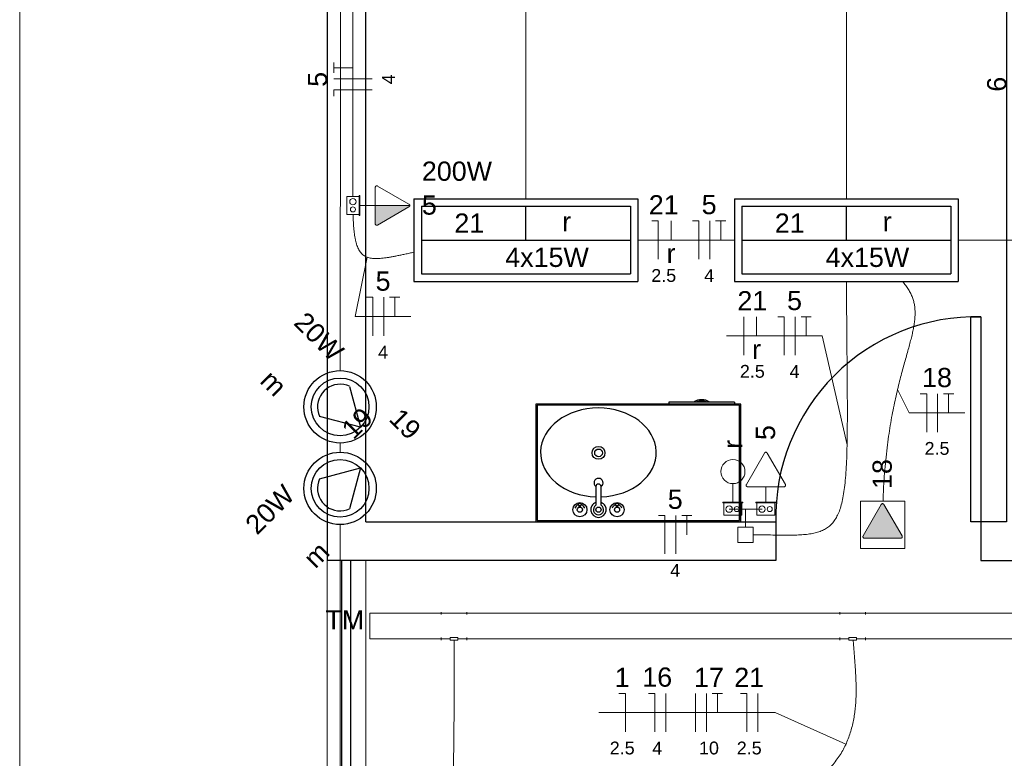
# Model space of a CAD drawing. Header units: millimetres. Extents: x -8 to 220, y -114 to 51.
# Tile 28 of 82: x 26.56 to 30.4, y 28.62 to 31.51. Entities that reach past the tile are written whole.
import ezdxf

# ---------------------------------------------------------------- set-up
doc = ezdxf.new("R2010")
doc.units = ezdxf.units.MM
doc.header["$MEASUREMENT"] = 0
for name, color, linetype, lineweight in [('0.1', 1, 'Continuous', 9), ('02', 2, 'Continuous', 20), ('Conexões - condutos Retangulares', 8, 'Continuous', 5), ('EL-Condutos', 4, 'Continuous', 5), ('EL-Conexões', 9, 'Continuous', 5), ('EL-Fios (Fase 1)', 7, 'Continuous', 5), ('EL-Fios (Fase 2)', 7, 'Continuous', 5), ('EL-Fios (Fase 3)', 7, 'Continuous', 5), ('EL-Fios (Neutro)', 7, 'Continuous', 5), ('EL-Fios (Retorno)', 7, 'Continuous', 5), ('EL-Fios (Terra)', 7, 'Continuous', 5), ('EL-Interruptor', 5, 'Continuous', 5), ('EL-Textos fios', 7, 'Continuous', 5), ('EL-Tomadas', 4, 'Continuous', 5), ('IFC-Caixa de passagem-Contorno', 44, 'Continuous', 5), ('Textos', 7, 'Continuous', 5)]:
    doc.layers.add(name, color=color, linetype=linetype, lineweight=lineweight)
for name, color, linetype in [('1', 1, 'Continuous'), ('AR-SAN', 1, 'Continuous'), ('MOBILARIO', 8, 'Continuous'), ('P-SIMBOL', 5, 'Continuous'), ('parede', 5, 'Continuous'), ('porta', 3, 'Continuous')]:
    doc.layers.add(name, color=color, linetype=linetype)
doc.styles.add('Arial', font='arial.ttf')

msp = doc.modelspace()

# ---------------------------------------------------------------- hatches: boundary and pattern name
at = {"layer": 'EL-Tomadas', "linetype": 'Continuous'}
for points in [[(27.9469, 30.7813), (28.0815, 30.7813), (28.0814, 30.7801), (28.0809, 30.7786), (28.0801, 30.7775), (28.0792, 30.7766), (28.0784, 30.776), (27.9546, 30.7048), (27.9533, 30.7045), (27.9519, 30.7046), (27.9505, 30.705), (27.9494, 30.7056), (27.948, 30.7069), (27.9471, 30.7086), (27.9469, 30.7099), (27.9469, 30.7813)], [(29.9211, 29.6149), (29.8503, 29.4923), (29.8498, 29.4873), (29.8555, 29.4833), (29.9971, 29.4832), (30.0023, 29.4862), (30.0023, 29.4922), (29.9315, 29.6149), (29.9263, 29.6179)]]:
    msp.add_hatch(color=256, dxfattribs=at).paths.add_polyline_path(points)

# ---------------------------------------------------------------- linework, layer by layer
at = {"layer": '0.1', "color": 8}
msp.add_lwpolyline([(33.1098, 21.4966), (26.5598, 21.4966), (26.5598, 36.4967)], dxfattribs=at)
at = {"layer": '02', "color": 8}
for p, q in [((27.7598, 27.3967), (27.7598, 29.3967)), ((27.9098, 27.3967), (27.9098, 29.3967))]:
    msp.add_line(p, q, dxfattribs=at)
at = {"layer": '1', "color": 8}
msp.add_arc((30.2898, 29.5667), 0.7803, 88.5312, 181.4688, dxfattribs=at)
at = {"layer": 'AR-SAN'}
for p, q in [((29.373, 30.0067), (28.573, 30.0067)), ((28.573, 30.0067), (28.573, 29.5467)), ((29.368, 30.0017), (28.578, 30.0017)), ((28.578, 30.0017), (28.578, 29.5517)), ((29.0921, 30.0137), (29.0921, 30.0067)), ((29.1891, 30.0137), (29.0921, 30.0137)), ((29.1989, 30.0137), (29.1891, 30.0137)), ((29.2421, 30.0137), (29.1989, 30.0137)), ((29.2519, 30.0137), (29.2421, 30.0137)), ((29.3489, 30.0137), (29.2519, 30.0137)), ((29.3489, 30.0137), (29.3489, 30.0067)), ((29.368, 29.5517), (29.368, 30.0017)), ((29.373, 29.5467), (29.373, 30.0067)), ((28.573, 29.5467), (29.373, 29.5467)), ((28.578, 29.5517), (29.368, 29.5517))]:
    msp.add_line(p, q, dxfattribs=at)
for radius, start, end in [(0.0542, 54.6502, 125.3498), (0.0492, 63.956, 116.044)]:
    msp.add_arc((29.2205, 29.9695), radius, start, end, dxfattribs=at)
at = {"layer": 'Conexões - condutos Retangulares'}
for p, q in [((28.2043, 29.1951), (28.2043, 29.1851)), ((28.3043, 29.1951), (28.3043, 29.1851)), ((29.7596, 29.1951), (29.7596, 29.1851)), ((29.8596, 29.1951), (29.8596, 29.1851)), ((27.9261, 29.1901), (28.0261, 29.1901)), ((28.2043, 29.1901), (28.3043, 29.1901)), ((29.7596, 29.1901), (29.8596, 29.1901)), ((28.2043, 29.0951), (28.2043, 29.0851)), ((28.2393, 29.0901), (28.2043, 29.0901)), ((28.2693, 29.0951), (28.2393, 29.0951)), ((28.2393, 29.0951), (28.2393, 29.0851)), ((28.2693, 29.0851), (28.2393, 29.0851)), ((28.2693, 29.0951), (28.2693, 29.0851)), ((28.3043, 29.0901), (28.2693, 29.0901)), ((28.3043, 29.0951), (28.3043, 29.0851)), ((29.7596, 29.0951), (29.7596, 29.0851)), ((29.7946, 29.0901), (29.7596, 29.0901)), ((29.8246, 29.0951), (29.7946, 29.0951)), ((29.7946, 29.0951), (29.7946, 29.0851)), ((29.8246, 29.0851), (29.7946, 29.0851)), ((29.8246, 29.0951), (29.8246, 29.0851)), ((29.8596, 29.0901), (29.8246, 29.0901)), ((29.8596, 29.0951), (29.8596, 29.0851))]:
    msp.add_line(p, q, dxfattribs=at)
at = {"layer": 'Conexões - condutos Retangulares', "linetype": 'Continuous'}
for p, q in [((27.9261, 29.1901), (27.9261, 29.0901)), ((27.9261, 29.0901), (28.0261, 29.0901))]:
    msp.add_line(p, q, dxfattribs=at)
at = {"layer": 'EL-Condutos', "linetype": 'Continuous'}
for p, q in [((28.2043, 29.1901), (28.0261, 29.1901)), ((29.7596, 29.1901), (28.3043, 29.1901)), ((31.543, 29.1901), (29.8596, 29.1901)), ((28.2043, 29.0901), (28.0261, 29.0901)), ((29.7596, 29.0901), (28.3043, 29.0901)), ((31.543, 29.0901), (29.8596, 29.0901))]:
    msp.add_line(p, q, dxfattribs=at)
for points in [[(27.81, 30.1343), (27.8102, 30.3128), (27.8104, 30.4805), (27.8105, 30.638), (27.8107, 30.7862), (27.8109, 30.9257), (27.811, 31.0575), (27.8112, 31.1823), (27.8113, 31.3008), (27.8114, 31.4139), (27.8116, 31.5222), (27.8117, 31.6267), (27.8118, 31.7281), (27.8119, 31.8271), (27.812, 31.9245), (27.8121, 32.0212), (27.8122, 32.1179), (27.8124, 32.2154), (27.8125, 32.3144), (27.8126, 32.4157), (27.8127, 32.5202), (27.8128, 32.6286), (27.813, 32.7417), (27.8131, 32.8602), (27.8132, 32.9849), (27.8134, 33.1167), (27.8136, 33.2563), (27.8137, 33.4044), (27.8139, 33.562), (27.8141, 33.7296), (27.8143, 33.9082)], [(28.5348, 30.8071), (28.5348, 30.8936), (28.5348, 30.9753), (28.5348, 31.0523), (28.5348, 31.1251), (28.5348, 31.194), (28.5348, 31.2593), (28.5348, 31.3215), (28.5348, 31.3809), (28.5348, 31.4377), (28.5348, 31.4925), (28.5348, 31.5454), (28.5348, 31.597), (28.5348, 31.6475), (28.5348, 31.6973), (28.5348, 31.7467), (28.5348, 31.7962), (28.5348, 31.846), (28.5348, 31.8964), (28.5348, 31.948), (28.5348, 32.001), (28.5348, 32.0557), (28.5348, 32.1126), (28.5348, 32.1719), (28.5348, 32.2341), (28.5348, 32.2995), (28.5348, 32.3684), (28.5348, 32.4411), (28.5348, 32.5182), (28.5348, 32.5998), (28.5348, 32.6864)], [(29.7848, 32.6864), (29.7848, 32.5998), (29.7848, 32.5182), (29.7848, 32.4411), (29.7848, 32.3684), (29.7848, 32.2995), (29.7848, 32.2341), (29.7848, 32.1719), (29.7848, 32.1126), (29.7848, 32.0557), (29.7848, 32.001), (29.7848, 31.948), (29.7848, 31.8964), (29.7848, 31.846), (29.7848, 31.7962), (29.7848, 31.7467), (29.7848, 31.6973), (29.7848, 31.6475), (29.7848, 31.597), (29.7848, 31.5454), (29.7848, 31.4925), (29.7848, 31.4377), (29.7848, 31.3809), (29.7848, 31.3215), (29.7848, 31.2593), (29.7848, 31.194), (29.7848, 31.1251), (29.7848, 31.0523), (29.7848, 30.9753), (29.7848, 30.8936), (29.7848, 30.8071)], [(27.8598, 31.6079), (27.8598, 31.5715), (27.8598, 31.5373), (27.8598, 31.5051), (27.8598, 31.4748), (27.8598, 31.4462), (27.8598, 31.4192), (27.8598, 31.3935), (27.8598, 31.3691), (27.8598, 31.3458), (27.8598, 31.3233), (27.8598, 31.3016), (27.8598, 31.2805), (27.8598, 31.2598), (27.8598, 31.2394), (27.8598, 31.219), (27.8598, 31.1986), (27.8598, 31.178), (27.8598, 31.157), (27.8598, 31.1354), (27.8598, 31.1132), (27.8598, 31.09), (27.8598, 31.0659), (27.8598, 31.0405), (27.8598, 31.0138), (27.8598, 30.9856), (27.8598, 30.9557), (27.8598, 30.9239), (27.8598, 30.8902), (27.8598, 30.8543), (27.8598, 30.8161)], [(27.8604, 30.746), (27.8611, 30.7262), (27.8621, 30.7079), (27.8634, 30.6909), (27.8651, 30.6754), (27.8671, 30.6611), (27.8695, 30.6482), (27.8723, 30.6364), (27.8755, 30.6258), (27.8792, 30.6164), (27.8834, 30.608), (27.888, 30.6007), (27.8931, 30.5944), (27.8988, 30.589), (27.9051, 30.5846), (27.9119, 30.581), (27.9193, 30.5782), (27.9273, 30.5762), (27.936, 30.5749), (27.9453, 30.5742), (27.9553, 30.5742), (27.9661, 30.5748), (27.9775, 30.576), (27.9897, 30.5776), (28.0027, 30.5797), (28.0165, 30.5822), (28.0311, 30.585), (28.0465, 30.5882), (28.0627, 30.5916), (28.0799, 30.5952), (28.098, 30.599)], [(29.3477, 30.6467), (29.3341, 30.6467), (29.3208, 30.6467), (29.3076, 30.6467), (29.2946, 30.6467), (29.2818, 30.6467), (29.2692, 30.6467), (29.2567, 30.6467), (29.2443, 30.6467), (29.232, 30.6467), (29.2198, 30.6467), (29.2077, 30.6467), (29.1957, 30.6467), (29.1837, 30.6467), (29.1717, 30.6467), (29.1598, 30.6467), (29.1478, 30.6467), (29.1359, 30.6467), (29.1239, 30.6467), (29.1119, 30.6467), (29.0997, 30.6467), (29.0876, 30.6467), (29.0753, 30.6467), (29.0629, 30.6467), (29.0504, 30.6467), (29.0378, 30.6467), (29.025, 30.6467), (29.012, 30.6467), (28.9988, 30.6467), (28.9855, 30.6467), (28.9719, 30.6467)], [(30.222, 30.6467), (30.2417, 30.6467), (30.2609, 30.6467), (30.2797, 30.6467), (30.2981, 30.6467), (30.3162, 30.6467), (30.334, 30.6467), (30.3514, 30.6467), (30.3687, 30.6467), (30.3857, 30.6467), (30.4025, 30.6467), (30.4191, 30.6467), (30.4357, 30.6467), (30.4521, 30.6467), (30.4685, 30.6467), (30.4848, 30.6467), (30.5011, 30.6467), (30.5175, 30.6467), (30.5339, 30.6467), (30.5505, 30.6467), (30.5671, 30.6467), (30.5839, 30.6467), (30.6009, 30.6467), (30.6182, 30.6467), (30.6356, 30.6467), (30.6534, 30.6467), (30.6715, 30.6467), (30.6899, 30.6467), (30.7087, 30.6467), (30.7279, 30.6467), (30.7476, 30.6467)], [(29.7852, 30.4844), (29.7858, 30.3828), (29.7865, 30.2884), (29.7873, 30.2009), (29.788, 30.1201), (29.7885, 30.0456), (29.7887, 29.9773), (29.7885, 29.9148), (29.7878, 29.8579), (29.7865, 29.8064), (29.7844, 29.7599), (29.7815, 29.7182), (29.7777, 29.6812), (29.7728, 29.6484), (29.7667, 29.6196), (29.7594, 29.5946), (29.7506, 29.5732), (29.7404, 29.555), (29.7286, 29.5398), (29.715, 29.5273), (29.6997, 29.5174), (29.6824, 29.5096), (29.663, 29.5038), (29.6415, 29.4997), (29.6178, 29.497), (29.5917, 29.4955), (29.5631, 29.4949), (29.5319, 29.495), (29.498, 29.4955), (29.4614, 29.4961), (29.4218, 29.4966)], [(29.9278, 29.6273), (29.9303, 29.6836), (29.9338, 29.7371), (29.9383, 29.7876), (29.9436, 29.8355), (29.9496, 29.8808), (29.9563, 29.9235), (29.9634, 29.9639), (29.9709, 30.0019), (29.9787, 30.0378), (29.9867, 30.0717), (29.9946, 30.1036), (30.0025, 30.1336), (30.0103, 30.162), (30.0177, 30.1887), (30.0247, 30.2138), (30.0312, 30.2376), (30.037, 30.2601), (30.0422, 30.2815), (30.0464, 30.3017), (30.0497, 30.321), (30.0518, 30.3395), (30.0528, 30.3572), (30.0525, 30.3742), (30.0507, 30.3908), (30.0474, 30.4069), (30.0425, 30.4228), (30.0358, 30.4385), (30.0272, 30.454), (30.0166, 30.4696), (30.0039, 30.4854)], [(27.8098, 29.8188), (27.8098, 29.82), (27.8098, 29.8212), (27.8098, 29.8224), (27.8098, 29.8236), (27.8098, 29.8248), (27.8098, 29.826), (27.8098, 29.8272), (27.8098, 29.8284), (27.8098, 29.8295), (27.8098, 29.8307), (27.8098, 29.8319), (27.8098, 29.8331), (27.8098, 29.8343), (27.8098, 29.8355), (27.8098, 29.8367), (27.8098, 29.8378), (27.8098, 29.839), (27.8098, 29.8402), (27.8098, 29.8414), (27.8098, 29.8426), (27.8098, 29.8438), (27.8098, 29.845), (27.8098, 29.8461), (27.8098, 29.8473), (27.8098, 29.8485), (27.8098, 29.8497), (27.8098, 29.8509), (27.8098, 29.8521), (27.8098, 29.8533), (27.8098, 29.8545)], [(27.8098, 27.1632), (27.8098, 27.279), (27.8098, 27.3877), (27.8098, 27.4897), (27.8098, 27.5856), (27.8098, 27.6759), (27.8098, 27.761), (27.8098, 27.8415), (27.8098, 27.9178), (27.8098, 27.9905), (27.8098, 28.0599), (27.8098, 28.1267), (27.8098, 28.1912), (27.8098, 28.2541), (27.8098, 28.3157), (27.8098, 28.3765), (27.8098, 28.4372), (27.8098, 28.4981), (27.8098, 28.5597), (27.8098, 28.6225), (27.8098, 28.6871), (27.8098, 28.7538), (27.8098, 28.8233), (27.8098, 28.8959), (27.8098, 28.9723), (27.8098, 29.0528), (27.8098, 29.1379), (27.8098, 29.2282), (27.8098, 29.3242), (27.8098, 29.4262), (27.8098, 29.5349)], [(29.3916, 29.4967), (29.3916, 29.4967), (29.3916, 29.4967), (29.3916, 29.4967), (29.3916, 29.4967), (29.3916, 29.4967), (29.3916, 29.4967), (29.3916, 29.4967), (29.3916, 29.4967), (29.3916, 29.4967), (29.3915, 29.4967), (29.3915, 29.4967), (29.3915, 29.4967), (29.3915, 29.4967), (29.3915, 29.4967), (29.3915, 29.4967), (29.3915, 29.4967), (29.3915, 29.4967), (29.3915, 29.4967), (29.3915, 29.4967), (29.3915, 29.4967), (29.3915, 29.4967), (29.3915, 29.4967), (29.3915, 29.4967), (29.3915, 29.4967), (29.3915, 29.4967), (29.3915, 29.4967), (29.3915, 29.4967), (29.3915, 29.4967), (29.3915, 29.4967), (29.3914, 29.4967)], [(27.8359, 27.1627), (27.8776, 27.2094), (27.9165, 27.2576), (27.9526, 27.3072), (27.9861, 27.3583), (28.017, 27.4108), (28.0455, 27.4647), (28.0715, 27.5199), (28.0954, 27.5764), (28.117, 27.6342), (28.1367, 27.6932), (28.1543, 27.7535), (28.1701, 27.8149), (28.1842, 27.8775), (28.1966, 27.9412), (28.2075, 28.0059), (28.2169, 28.0718), (28.225, 28.1386), (28.2319, 28.2065), (28.2376, 28.2753), (28.2423, 28.345), (28.246, 28.4156), (28.2489, 28.4871), (28.2511, 28.5594), (28.2526, 28.6325), (28.2536, 28.7064), (28.2542, 28.781), (28.2545, 28.8563), (28.2545, 28.9322), (28.2544, 29.0088), (28.2543, 29.086)], [(29.4621, 28.4449), (29.5033, 28.4573), (29.5412, 28.471), (29.5761, 28.4858), (29.6081, 28.5017), (29.6373, 28.5186), (29.6638, 28.5365), (29.6878, 28.5553), (29.7093, 28.5749), (29.7286, 28.5953), (29.7456, 28.6164), (29.7606, 28.6381), (29.7736, 28.6604), (29.7848, 28.6832), (29.7942, 28.7064), (29.8021, 28.73), (29.8085, 28.7539), (29.8136, 28.7781), (29.8175, 28.8024), (29.8202, 28.8269), (29.8219, 28.8514), (29.8228, 28.876), (29.8229, 28.9004), (29.8224, 28.9247), (29.8214, 28.9488), (29.8201, 28.9726), (29.8184, 28.9961), (29.8166, 29.0192), (29.8148, 29.0419), (29.8131, 29.064), (29.8116, 29.0855)]]:
    msp.add_spline(points, degree=3, dxfattribs=at)
at = {"layer": 'EL-Conexões'}
for p, q in [((29.3916, 29.5967), (29.3273, 29.5967)), ((29.3914, 29.5267), (29.3914, 29.5967)), ((29.3914, 29.5967), (29.4557, 29.5967)), ((29.3916, 29.5267), (29.3916, 29.5967))]:
    msp.add_line(p, q, dxfattribs=at)
for points in [[(29.3614, 29.4667), (29.3614, 29.5267), (29.4214, 29.5267), (29.4214, 29.4667), (29.3614, 29.4667)], [(29.3616, 29.4667), (29.3616, 29.5267), (29.4216, 29.5267), (29.4216, 29.4667), (29.3616, 29.4667)]]:
    msp.add_lwpolyline(points, dxfattribs=at)
at = {"layer": 'EL-Fios (Fase 1)'}
for p, q in [((27.9348, 31.2761), (27.7848, 31.2761)), ((29.252, 30.5717), (29.252, 30.7217)), ((27.9799, 30.2731), (27.9799, 30.4231)), ((29.3843, 30.1975), (29.3843, 30.3475)), ((29.5852, 30.1975), (29.5852, 30.3475)), ((30.141, 29.8968), (30.141, 30.0468)), ((29.1197, 29.4217), (29.1197, 29.5717)), ((29.4397, 28.7277), (29.4397, 28.8777))]:
    msp.add_line(p, q, dxfattribs=at)
at = {"layer": 'EL-Fios (Fase 2)'}
msp.add_line((29.196, 28.7277), (29.196, 28.8777), dxfattribs=at)
at = {"layer": 'EL-Fios (Fase 3)'}
for p, q in [((29.0808, 28.7277), (29.0808, 28.8777)), ((29.2388, 28.7277), (29.2388, 28.8777))]:
    msp.add_line(p, q, dxfattribs=at)
at = {"layer": 'EL-Fios (Neutro)'}
for p, q in [((27.9348, 31.2333), (27.7848, 31.2333)), ((27.7848, 31.2083), (27.7848, 31.2333)), ((29.0261, 30.7217), (29.0511, 30.7217)), ((29.0511, 30.5717), (29.0511, 30.7217)), ((29.1841, 30.7217), (29.2091, 30.7217)), ((29.2091, 30.5717), (29.2091, 30.7217)), ((27.912, 30.4231), (27.937, 30.4231)), ((27.937, 30.2731), (27.937, 30.4231)), ((29.5173, 30.3475), (29.5423, 30.3475)), ((29.5423, 30.1975), (29.5423, 30.3475)), ((30.0731, 30.0468), (30.0981, 30.0468)), ((30.0981, 29.8968), (30.0981, 30.0468)), ((29.0518, 29.5717), (29.0768, 29.5717)), ((29.0768, 29.4217), (29.0768, 29.5717)), ((28.8978, 28.8777), (28.9228, 28.8777)), ((28.9228, 28.7277), (28.9228, 28.8777)), ((29.0129, 28.8777), (29.0379, 28.8777)), ((29.0379, 28.7277), (29.0379, 28.8777)), ((29.3719, 28.8777), (29.3969, 28.8777)), ((29.3969, 28.7277), (29.3969, 28.8777))]:
    msp.add_line(p, q, dxfattribs=at)
at = {"layer": 'EL-Fios (Retorno)'}
for p, q in [((29.1011, 30.6467), (29.1011, 30.7217)), ((29.4343, 30.2725), (29.4343, 30.3475))]:
    msp.add_line(p, q, dxfattribs=at)
at = {"layer": 'EL-Fios (Terra)'}
for points in [[(27.8598, 31.319), (27.7848, 31.319), (27.7848, 31.299), (27.7848, 31.339)], [(29.2948, 30.6467), (29.2948, 30.7217), (29.2748, 30.7217), (29.3148, 30.7217)], [(28.0227, 30.3481), (28.0227, 30.4231), (28.0027, 30.4231), (28.0427, 30.4231)], [(29.6281, 30.2725), (29.6281, 30.3475), (29.6081, 30.3475), (29.6481, 30.3475)], [(30.1838, 29.9718), (30.1838, 30.0468), (30.1638, 30.0468), (30.2038, 30.0468)], [(29.1625, 29.4967), (29.1625, 29.5717), (29.1425, 29.5717), (29.1825, 29.5717)], [(29.2817, 28.8027), (29.2817, 28.8777), (29.2617, 28.8777), (29.3017, 28.8777)]]:
    msp.add_lwpolyline(points, dxfattribs=at)
at = {"layer": 'EL-Interruptor'}
msp.add_line((29.3423, 29.6961), (29.3423, 29.6235), dxfattribs=at)
msp.add_circle((29.3423, 29.743), 0.0469, dxfattribs=at)
at = {"layer": 'EL-Textos fios'}
for p, q in [((27.9156, 30.5794), (27.8692, 30.3481)), ((27.8692, 30.3481), (28.0856, 30.3481)), ((29.3169, 30.2725), (29.6909, 30.2725)), ((29.7876, 29.8478), (29.6909, 30.2725)), ((29.9848, 30.0638), (30.0303, 29.9718)), ((30.0303, 29.9718), (30.2467, 29.9718)), ((28.8189, 28.8027), (29.5069, 28.8027)), ((29.7831, 28.6796), (29.5069, 28.8027))]:
    msp.add_line(p, q, dxfattribs=at)
at = {"layer": 'EL-Tomadas'}
for p, q in [((27.9468, 30.7105), (27.9469, 30.8521)), ((27.9559, 30.8573), (28.0785, 30.7865)), ((27.9469, 30.7813), (27.8866, 30.7813)), ((27.9469, 30.7813), (28.0815, 30.7813)), ((28.0785, 30.7761), (27.9558, 30.7053)), ((29.3948, 29.6928), (29.4655, 29.8155)), ((29.4759, 29.8155), (29.5468, 29.6928)), ((29.5416, 29.6838), (29.3999, 29.6838)), ((29.4707, 29.6838), (29.4707, 29.6235)), ((29.8503, 29.4923), (29.9211, 29.6149)), ((29.9315, 29.6149), (30.0023, 29.4922)), ((29.9971, 29.4832), (29.8555, 29.4833))]:
    msp.add_line(p, q, dxfattribs=at)
for points in [[(27.9559, 30.8573), (27.9553, 30.8576), (27.9546, 30.8579), (27.9539, 30.858), (27.9532, 30.8581), (27.9526, 30.8581), (27.9519, 30.858), (27.9512, 30.8579), (27.9505, 30.8576), (27.9499, 30.8573), (27.9493, 30.8569), (27.9488, 30.8565), (27.9483, 30.856), (27.9479, 30.8554), (27.9475, 30.8548), (27.9473, 30.8542), (27.9471, 30.8535), (27.9469, 30.8528), (27.9469, 30.8521)], [(28.0785, 30.7761), (28.0791, 30.7765), (28.0796, 30.777), (28.0801, 30.7775), (28.0805, 30.778), (28.0809, 30.7786), (28.0812, 30.7793), (28.0814, 30.7799), (28.0815, 30.7806), (28.0815, 30.7813), (28.0815, 30.782), (28.0814, 30.7827), (28.0812, 30.7834), (28.0809, 30.784), (28.0805, 30.7846), (28.0801, 30.7852), (28.0796, 30.7857), (28.0791, 30.7861), (28.0785, 30.7865)], [(27.9468, 30.7105), (27.9469, 30.7098), (27.947, 30.7091), (27.9472, 30.7084), (27.9475, 30.7078), (27.9478, 30.7072), (27.9482, 30.7066), (27.9487, 30.7061), (27.9492, 30.7057), (27.9498, 30.7053), (27.9505, 30.705), (27.9511, 30.7047), (27.9518, 30.7046), (27.9525, 30.7045), (27.9532, 30.7045), (27.9539, 30.7046), (27.9546, 30.7047), (27.9552, 30.705), (27.9558, 30.7053)], [(29.4759, 29.8155), (29.4756, 29.816), (29.4751, 29.8166), (29.4746, 29.817), (29.474, 29.8175), (29.4734, 29.8178), (29.4728, 29.8181), (29.4721, 29.8183), (29.4714, 29.8184), (29.4707, 29.8185), (29.47, 29.8184), (29.4694, 29.8183), (29.4687, 29.8181), (29.468, 29.8178), (29.4674, 29.8175), (29.4669, 29.817), (29.4664, 29.8166), (29.4659, 29.816), (29.4655, 29.8155)], [(29.3948, 29.6928), (29.3944, 29.6922), (29.3942, 29.6915), (29.394, 29.6909), (29.394, 29.6902), (29.394, 29.6895), (29.394, 29.6888), (29.3942, 29.6881), (29.3944, 29.6875), (29.3948, 29.6868), (29.3951, 29.6862), (29.3956, 29.6857), (29.3961, 29.6852), (29.3966, 29.6848), (29.3973, 29.6845), (29.3979, 29.6842), (29.3986, 29.684), (29.3993, 29.6839), (29.3999, 29.6838)], [(29.5416, 29.6838), (29.5423, 29.6838), (29.543, 29.6839), (29.5436, 29.6841), (29.5443, 29.6844), (29.5449, 29.6847), (29.5454, 29.6852), (29.5459, 29.6856), (29.5464, 29.6862), (29.5468, 29.6868), (29.5471, 29.6874), (29.5473, 29.688), (29.5475, 29.6887), (29.5476, 29.6894), (29.5476, 29.6901), (29.5475, 29.6908), (29.5473, 29.6915), (29.5471, 29.6921), (29.5468, 29.6928)], [(29.8403, 29.6279), (29.8403, 29.4433), (30.0123, 29.4433), (30.0123, 29.6279), (29.8403, 29.6279)], [(29.9315, 29.6149), (29.9311, 29.6155), (29.9306, 29.616), (29.9301, 29.6165), (29.9296, 29.6169), (29.929, 29.6173), (29.9283, 29.6176), (29.9277, 29.6178), (29.927, 29.6179), (29.9263, 29.6179), (29.9256, 29.6179), (29.9249, 29.6178), (29.9242, 29.6176), (29.9236, 29.6173), (29.923, 29.6169), (29.9224, 29.6165), (29.9219, 29.616), (29.9215, 29.6155), (29.9211, 29.6149)], [(29.8503, 29.4923), (29.85, 29.4917), (29.8497, 29.491), (29.8496, 29.4903), (29.8495, 29.4897), (29.8495, 29.489), (29.8496, 29.4883), (29.8497, 29.4876), (29.85, 29.4869), (29.8503, 29.4863), (29.8507, 29.4857), (29.8511, 29.4852), (29.8516, 29.4847), (29.8522, 29.4843), (29.8528, 29.4839), (29.8534, 29.4837), (29.8541, 29.4835), (29.8548, 29.4833), (29.8555, 29.4833)], [(29.9971, 29.4832), (29.9978, 29.4833), (29.9985, 29.4834), (29.9992, 29.4836), (29.9998, 29.4839), (30.0004, 29.4842), (30.001, 29.4846), (30.0015, 29.4851), (30.0019, 29.4857), (30.0023, 29.4862), (30.0026, 29.4869), (30.0029, 29.4875), (30.003, 29.4882), (30.0031, 29.4889), (30.0031, 29.4896), (30.003, 29.4903), (30.0029, 29.491), (30.0026, 29.4916), (30.0023, 29.4922)]]:
    msp.add_lwpolyline(points, dxfattribs=at)
at = {"layer": 'IFC-Caixa de passagem-Contorno'}
for p, q in [((27.8361, 30.7463), (27.8361, 30.8163)), ((27.8836, 30.8163), (27.8361, 30.8163)), ((27.8836, 30.7423), (27.8836, 30.8203)), ((27.8866, 30.8203), (27.8836, 30.8203)), ((27.8866, 30.7423), (27.8866, 30.8203)), ((27.8836, 30.7463), (27.8361, 30.7463)), ((27.8866, 30.7423), (27.8836, 30.7423)), ((29.3813, 29.6235), (29.3033, 29.6235)), ((29.3033, 29.6235), (29.3033, 29.6205)), ((29.3813, 29.6205), (29.3033, 29.6205)), ((29.3073, 29.6205), (29.3073, 29.573)), ((29.3773, 29.6205), (29.3773, 29.573)), ((29.3813, 29.6235), (29.3813, 29.6205)), ((29.5097, 29.6235), (29.4317, 29.6235)), ((29.4317, 29.6235), (29.4317, 29.6205)), ((29.5097, 29.6205), (29.4317, 29.6205)), ((29.4357, 29.6205), (29.4357, 29.573)), ((29.5057, 29.6205), (29.5057, 29.573)), ((29.5097, 29.6235), (29.5097, 29.6205)), ((29.3773, 29.573), (29.3073, 29.573)), ((29.5057, 29.573), (29.4357, 29.573))]:
    msp.add_line(p, q, dxfattribs=at)
for centre, radius in [((27.8598, 30.7963), 0.0125), ((27.8598, 30.7663), 0.00995), ((29.3273, 29.5967), 0.0125), ((29.3573, 29.5967), 0.00995), ((29.4557, 29.5967), 0.0125), ((29.4857, 29.5967), 0.00995)]:
    msp.add_circle(centre, radius, dxfattribs=at)
at = {"layer": 'MOBILARIO', "color": 1, "linetype": 'Continuous'}
for p, q in [((28.8077, 29.6844), (28.8077, 29.6117)), ((28.8077, 29.6844), (28.8077, 29.6117)), ((28.8277, 29.6117), (28.8277, 29.6844)), ((28.8277, 29.6117), (28.8277, 29.6844)), ((28.7427, 29.604), (28.7427, 29.6094)), ((28.7427, 29.604), (28.7427, 29.6094)), ((28.7477, 29.604), (28.7477, 29.6094)), ((28.7477, 29.604), (28.7477, 29.6094)), ((28.8877, 29.604), (28.8877, 29.6094)), ((28.8877, 29.604), (28.8877, 29.6094)), ((28.8927, 29.604), (28.8927, 29.6094)), ((28.8927, 29.604), (28.8927, 29.6094))]:
    msp.add_line(p, q, dxfattribs=at)
for centre, radius in [((28.8179, 29.8162), 0.025), ((28.8179, 29.8162), 0.015), ((28.7452, 29.5944), 0.0275), ((28.7452, 29.5944), 0.0275), ((28.7452, 29.6144), 0.00559), ((28.7452, 29.6144), 0.00559), ((28.8902, 29.5944), 0.0275), ((28.8902, 29.5944), 0.0275), ((28.8902, 29.6144), 0.00559), ((28.8902, 29.6144), 0.00559), ((28.7452, 29.5944), 0.01), ((28.7452, 29.5944), 0.01), ((28.8177, 29.5944), 0.01), ((28.8177, 29.5944), 0.01), ((28.8902, 29.5944), 0.01), ((28.8902, 29.5944), 0.01)]:
    msp.add_circle(centre, radius, dxfattribs=at)
for centre, radius, start, end in [((28.818, 29.6991), 0.0175, 303.8654, 234.2033), ((28.818, 29.6991), 0.0175, 303.8654, 234.2033), ((28.8177, 29.6844), 0.01, 0, 180), ((28.8177, 29.6844), 0.01, 0, 180), ((28.8177, 29.5944), 0.03, 109.6514, 70.3603), ((28.8177, 29.5944), 0.03, 109.6514, 70.3603), ((28.7452, 29.5944), 0.02, 105.2407, 164.2093), ((28.7452, 29.5944), 0.02, 105.2407, 164.2093), ((28.7452, 29.5944), 0.02, 16.4413, 74.0789), ((28.7452, 29.5944), 0.02, 16.4413, 74.0789), ((28.8177, 29.5944), 0.02, 120.3431, 59.7554), ((28.8177, 29.5944), 0.02, 120.3431, 59.7554), ((28.8902, 29.5944), 0.02, 106.12, 164.0884), ((28.8902, 29.5944), 0.02, 106.12, 164.0884), ((28.8902, 29.5944), 0.02, 16.2342, 73.9047), ((28.8902, 29.5944), 0.02, 16.2342, 73.9047)]:
    msp.add_arc(centre, radius, start, end, dxfattribs=at)
at = {"layer": 'MOBILARIO', "linetype": 'Continuous'}
msp.add_ellipse((28.8175, 29.8178), major_axis=(-0.2257, 0), ratio=0.76869, start_param=1.616237, end_param=7.810769, dxfattribs=at)
at = {"layer": 'P-SIMBOL'}
for p, q in [((28.098, 30.808), (28.9716, 30.808)), ((28.098, 30.808), (28.098, 30.4855)), ((28.9716, 30.808), (28.9716, 30.4855)), ((29.348, 30.808), (30.2216, 30.808)), ((29.348, 30.808), (29.348, 30.4855)), ((30.2216, 30.808), (30.2216, 30.4855)), ((28.1268, 30.7792), (28.9428, 30.7792)), ((28.1268, 30.7792), (28.1268, 30.5142)), ((28.5348, 30.6467), (28.5348, 30.7792)), ((28.9428, 30.7792), (28.9428, 30.5142)), ((29.3768, 30.7792), (30.1928, 30.7792)), ((29.3768, 30.7792), (29.3768, 30.5142)), ((29.7848, 30.6467), (29.7848, 30.7792)), ((30.1928, 30.7792), (30.1928, 30.5142)), ((28.1268, 30.6467), (28.9428, 30.6467)), ((29.3768, 30.6467), (30.1928, 30.6467)), ((28.1268, 30.5142), (28.9428, 30.5142)), ((29.3768, 30.5142), (30.1928, 30.5142)), ((28.098, 30.4855), (28.9716, 30.4855)), ((29.348, 30.4855), (30.2216, 30.4855)), ((27.8466, 30.0756), (27.8893, 29.9162)), ((27.8893, 29.9162), (27.7295, 29.9586)), ((27.7299, 29.7144), (27.8893, 29.7571)), ((27.8893, 29.7571), (27.8469, 29.5973))]:
    msp.add_line(p, q, dxfattribs=at)
for points in [[(27.8466, 30.0758), (27.8355, 30.08), (27.8239, 30.0827), (27.812, 30.0838), (27.8001, 30.0833), (27.7884, 30.0812), (27.7771, 30.0775), (27.7664, 30.0724), (27.7565, 30.0658), (27.7475, 30.058), (27.7397, 30.0491), (27.7331, 30.0391), (27.728, 30.0284), (27.7243, 30.0171), (27.7222, 30.0054), (27.7217, 29.9935), (27.7228, 29.9816), (27.7255, 29.9701), (27.7298, 29.9589)], [(27.7298, 29.7144), (27.7255, 29.7033), (27.7228, 29.6917), (27.7217, 29.6798), (27.7222, 29.6679), (27.7243, 29.6562), (27.728, 29.6449), (27.7331, 29.6342), (27.7397, 29.6243), (27.7475, 29.6153), (27.7565, 29.6075), (27.7664, 29.6009), (27.7771, 29.5958), (27.7884, 29.5921), (27.8001, 29.59), (27.812, 29.5895), (27.8239, 29.5906), (27.8355, 29.5933), (27.8466, 29.5975)]]:
    msp.add_lwpolyline(points, dxfattribs=at)
for centre, radius in [((27.8098, 29.9957), 0.1412), ((27.8098, 29.9957), 0.1125), ((27.8098, 29.6776), 0.1412), ((27.8098, 29.6776), 0.1125)]:
    msp.add_circle(centre, radius, dxfattribs=at)
at = {"layer": 'parede', "color": 8}
for p, q in [((27.9098, 29.5467), (29.5098, 29.5467)), ((29.5098, 29.5467), (29.5098, 29.3967)), ((29.5098, 29.3967), (27.7598, 29.3967))]:
    msp.add_line(p, q, dxfattribs=at)
for points in [[(27.9098, 29.5467), (27.9098, 33.9467), (28.1598, 33.9467), (28.1598, 34.0967), (27.7598, 34.0967), (27.7598, 29.3967)], [(30.4098, 33.9467), (30.4098, 29.5467), (30.3098, 29.5467), (30.3098, 29.3967), (32.1598, 29.3967), (32.1598, 29.5467), (30.5598, 29.5467), (30.5598, 33.9467)]]:
    msp.add_lwpolyline(points, dxfattribs=at)
at = {"layer": 'porta', "color": 8}
for p, q in [((27.8148, 29.3967), (27.8148, 27.3967)), ((27.8498, 29.3967), (27.8498, 27.3967))]:
    msp.add_line(p, q, dxfattribs=at)
msp.add_lwpolyline([(30.3098, 30.3467), (30.3098, 29.5467), (30.2698, 29.5467), (30.2698, 30.3467)], close=True, dxfattribs=at)

# ---------------------------------------------------------------- texts
at = {"layer": 'EL-Textos fios', "attachment_point": 8, "rotation": 90.0002, "line_spacing_factor": 0.6, "style": 'Arial'}
for s, insert, char_height, width in [('5', (27.76, 31.2736), 0.075, 0.116502), ('4', (28.0238, 31.2736), 0.05, 0.077668), ('6', (30.41, 31.2547), 0.075, 0.116502)]:
    msp.add_mtext(s, dxfattribs=dict(at, insert=insert, char_height=char_height, width=width))
at = {"layer": 'EL-Textos fios', "attachment_point": 8, "line_spacing_factor": 0.6, "style": 'Arial'}
for s, insert, char_height, width in [('21', (29.0723, 30.7465), 0.075, 0.233003), ('5', (29.2495, 30.7465), 0.075, 0.116502), ('r', (29.1011, 30.5567), 0.075, 0.069741), ('5', (27.9774, 30.4479), 0.075, 0.116502), ('2.5', (29.0723, 30.4827), 0.05, 0.194131), ('4', (29.2495, 30.4827), 0.05, 0.077668), ('21', (29.418, 30.3723), 0.075, 0.233003), ('5', (29.5827, 30.3723), 0.075, 0.116502), ('4', (27.9774, 30.1841), 0.05, 0.077668), ('r', (29.4343, 30.1825), 0.075, 0.069741), ('2.5', (29.418, 30.1085), 0.05, 0.194131), ('4', (29.5827, 30.1085), 0.05, 0.077668), ('18', (30.1385, 30.0716), 0.075, 0.233003), ('2.5', (30.1385, 29.8078), 0.05, 0.194131), ('5', (29.1172, 29.5965), 0.075, 0.116502), ('4', (29.1172, 29.3327), 0.05, 0.077668), ('16', (29.0469, 28.9025), 0.075, 0.233003), ('21', (29.4058, 28.9025), 0.075, 0.233003), ('1', (28.9103, 28.9025), 0.075, 0.116502), ('17', (29.2488, 28.9025), 0.075, 0.233003), ('2.5', (28.9103, 28.6387), 0.05, 0.194131), ('4', (29.0469, 28.6387), 0.05, 0.077668), ('10', (29.2488, 28.6387), 0.05, 0.155335), ('2.5', (29.4058, 28.6387), 0.05, 0.194131)]:
    msp.add_mtext(s, dxfattribs=dict(at, insert=insert, char_height=char_height, width=width))
at = {"layer": 'Textos', "char_height": 0.075, "line_spacing_factor": 0.6, "style": 'Arial'}
for s, insert, width, attachment_point in [('200W', (28.1288, 30.8768), 0.547294, 7), ('5', (28.1288, 30.7447), 0.116502, 7), ('21', (28.2557, 30.6753), 0.233003, 7), ('21', (29.5057, 30.6753), 0.233003, 7), ('r', (28.6765, 30.681), 0.069741, 7), ('r', (29.9265, 30.681), 0.069741, 7), ('4x15W', (28.454, 30.5406), 0.652134, 7), ('4x15W', (29.704, 30.5406), 0.652134, 7), ('TM', (27.9038, 29.1269), 0.30263, 9)]:
    msp.add_mtext(s, dxfattribs=dict(at, insert=insert, width=width, attachment_point=attachment_point))
for s, insert, width, attachment_point, rotation in [('20W', (27.7004, 30.2428), 0.430793, 8, 314.9999), ('m', (27.5242, 30.0618), 0.174581, 8, 314.9999), ('19', (27.9036, 29.9045), 0.233003, 8, 45.0001), ('19', (28.0367, 29.9019), 0.233003, 8, 314.9999), ('5', (29.5077, 29.866), 0.116502, 7, 90.0002), ('r', (29.3793, 29.8323), 0.069741, 7, 90.0002), ('18', (29.9629, 29.6752), 0.233003, 7, 90.0002), ('20W', (27.5627, 29.5682), 0.430793, 8, 45.0001), ('m', (27.7437, 29.392), 0.174581, 8, 45.0001)]:
    msp.add_mtext(s, dxfattribs=dict(at, insert=insert, width=width, attachment_point=attachment_point, rotation=rotation))

doc.saveas('drawing.dxf')
